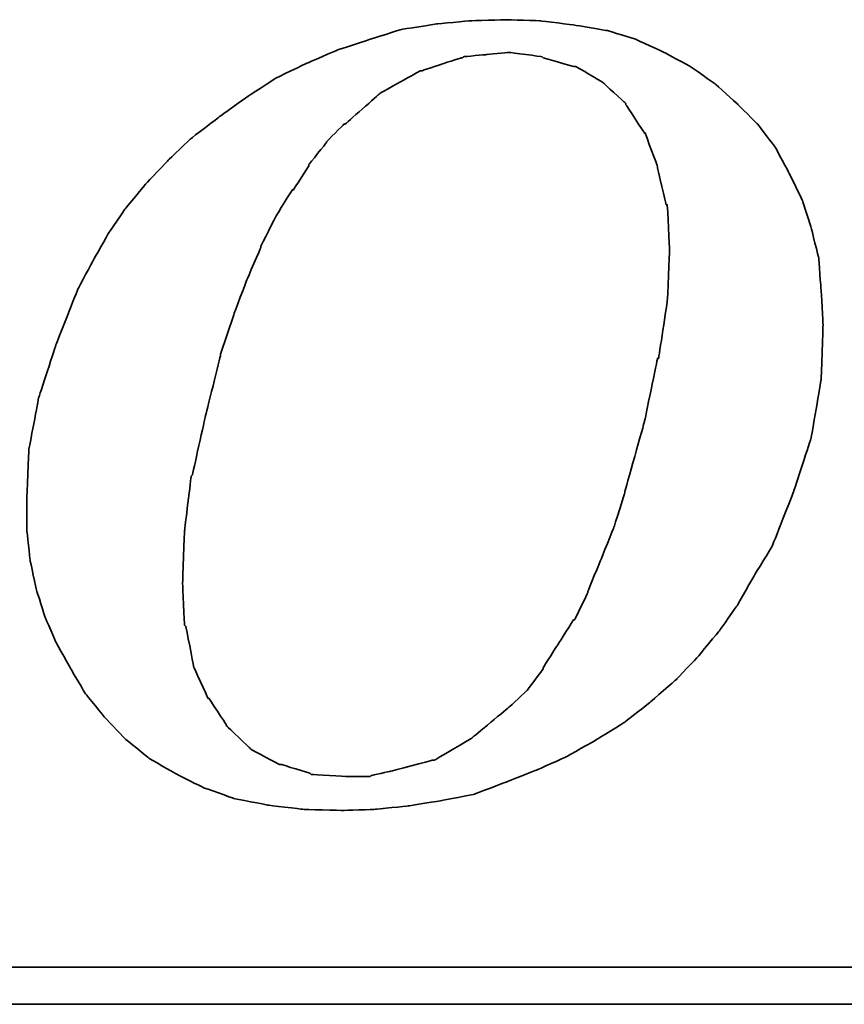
# Model space of a CAD drawing. Extents: x 123 to 490, y 236 to 967.
# Tile 42 of 48: x 421.11 to 425.49, y 870.83 to 876.06. Entities that reach past the tile are written whole.
import ezdxf

# ---------------------------------------------------------------- set-up
doc = ezdxf.new("R2010")
doc.units = 0
doc.header["$MEASUREMENT"] = 0
doc.layers.add('DIM', color=4, linetype='CONTINUOUS')
doc.layers.add('layer 1', color=7, linetype='CONTINUOUS')

# ---------------------------------------------------------------- blocks, each defined once
blk = doc.blocks.new('TBI MOTION logo(完整正式版)')
at = {"layer": 'layer 1', "color": 22, "lineweight": 35}
for points, knots in [([(35.79625, -6.98375), (35.79625, -6.98375), (36.23125, -7.43875), (36.23125, -7.43875), (36.23125, -7.43875), (36.23125, -7.43875), (36.75625, -7.87125), (36.75625, -7.87125), (36.75625, -7.87125), (36.75625, -7.87125), (37.33125, -8.20375), (37.33125, -8.20375), (37.33125, -8.20375), (37.33125, -8.20375), (37.95625, -8.51875), (37.95625, -8.51875), (37.95625, -8.51875), (37.95625, -8.51875), (38.62625, -8.75875), (38.62625, -8.75875), (38.62625, -8.75875), (38.62625, -8.75875), (39.37125, -8.90375), (39.37125, -8.90375), (39.37125, -8.90375), (39.37125, -8.90375), (40.14125, -8.99875), (40.14125, -8.99875), (40.14125, -8.99875), (40.14125, -8.99875), (41.02625, -9.02375), (41.02625, -9.02375), (41.02625, -9.02375), (41.02625, -9.02375), (41.74625, -8.99875), (41.74625, -8.99875), (41.74625, -8.99875), (41.74625, -8.99875), (42.46625, -8.92375), (42.46625, -8.92375), (42.46625, -8.92375), (42.46625, -8.92375), (43.21125, -8.80625), (43.21125, -8.80625), (43.21125, -8.80625), (43.21125, -8.80625), (43.93125, -8.66375), (43.93125, -8.66375), (43.93125, -8.66375), (43.93125, -8.66375), (44.62625, -8.39875), (44.62625, -8.39875), (44.62625, -8.39875), (44.62625, -8.39875), (45.29625, -8.13375), (45.29625, -8.13375), (45.29625, -8.13375), (45.29625, -8.13375), (45.94625, -7.84375), (45.94625, -7.84375), (45.94625, -7.84375), (45.94625, -7.84375), (46.61625, -7.46375), (46.61625, -7.46375), (46.61625, -7.46375), (46.61625, -7.46375), (47.24125, -7.07875), (47.24125, -7.07875), (47.24125, -7.07875), (47.24125, -7.07875), (47.81625, -6.62375), (47.81625, -6.62375), (47.81625, -6.62375), (47.81625, -6.62375), (48.36875, -6.14375), (48.36875, -6.14375), (48.36875, -6.14375), (48.36875, -6.14375), (48.84625, -5.64125), (48.84625, -5.64125), (48.84625, -5.64125), (48.84625, -5.64125), (49.32625, -5.06375), (49.32625, -5.06375), (49.32625, -5.06375), (49.32625, -5.06375), (49.71125, -4.51374), (49.71125, -4.51374), (49.71125, -4.51374), (49.71125, -4.51374), (50.09625, -3.83874), (50.09625, -3.83874), (50.09625, -3.83874), (50.09625, -3.83874), (50.48125, -3.21374), (50.48125, -3.21374), (50.48125, -3.21374), (50.48125, -3.21374), (50.96125, -1.99125), (50.96125, -1.99125), (50.96125, -1.99125), (50.96125, -1.99125), (51.34375, -0.81875), (51.34375, -0.81875), (51.34375, -0.81875), (51.34375, -0.81875), (51.56125, 0.45624), (51.56125, 0.45624), (51.56125, 0.45624), (51.56125, 0.45624), (51.60625, 1.67624), (51.60625, 1.67624), (51.60625, 1.67624), (51.60625, 1.67624), (51.56125, 2.44625), (51.56125, 2.44625), (51.56125, 2.44625), (51.56125, 2.44625), (51.51125, 3.14125), (51.51125, 3.14125), (51.51125, 3.14125), (51.51125, 3.14125), (51.34375, 3.81125), (51.34375, 3.81125), (51.34375, 3.81125), (51.34375, 3.81125), (51.15125, 4.41125), (51.15125, 4.41125), (51.15125, 4.41125), (51.15125, 4.41125), (50.86125, 5.01125), (50.86125, 5.01125), (50.86125, 5.01125), (50.86125, 5.01125), (50.55125, 5.58875), (50.55125, 5.58875), (50.55125, 5.58875), (50.55125, 5.58875), (50.16625, 6.09125), (50.16625, 6.09125), (50.16625, 6.09125), (50.16625, 6.09125), (49.71125, 6.54875), (49.71125, 6.54875), (49.71125, 6.54875), (49.71125, 6.54875), (49.23125, 6.98125), (49.23125, 6.98125), (49.23125, 6.98125), (49.23125, 6.98125), (48.67875, 7.36625), (48.67875, 7.36625), (48.67875, 7.36625), (48.67875, 7.36625), (48.10375, 7.67625), (48.10375, 7.67625), (48.10375, 7.67625), (48.10375, 7.67625), (47.48125, 7.96375), (47.48125, 7.96375), (47.48125, 7.96375), (47.48125, 7.96375), (46.85625, 8.15625), (46.85625, 8.15625), (46.85625, 8.15625), (46.85625, 8.15625), (46.13625, 8.27624), (46.13625, 8.27624), (46.13625, 8.27624), (46.13625, 8.27624), (45.39125, 8.37125), (45.39125, 8.37125), (45.39125, 8.37125), (45.39125, 8.37125), (44.62625, 8.39624), (44.62625, 8.39624), (44.62625, 8.39624), (44.62625, 8.39624), (43.83625, 8.37125), (43.83625, 8.37125), (43.83625, 8.37125), (43.83625, 8.37125), (43.09125, 8.30125), (43.09125, 8.30125), (43.09125, 8.30125), (43.09125, 8.30125), (42.32125, 8.18125), (42.32125, 8.18125), (42.32125, 8.18125), (42.32125, 8.18125), (41.62875, 7.96375), (41.62875, 7.96375), (41.62875, 7.96375), (41.62875, 7.96375), (40.90625, 7.72625), (40.90625, 7.72625), (40.90625, 7.72625), (40.90625, 7.72625), (40.23624, 7.43625), (40.23624, 7.43625), (40.23624, 7.43625), (40.23624, 7.43625), (39.54124, 7.10125), (39.54124, 7.10125), (39.54124, 7.10125), (39.54124, 7.10125), (38.91625, 6.69125), (38.91625, 6.69125), (38.91625, 6.69125), (38.91625, 6.69125), (38.31625, 6.26125), (38.31625, 6.26125), (38.31625, 6.26125), (38.31625, 6.26125), (37.69125, 5.78125), (37.69125, 5.78125), (37.69125, 5.78125), (37.69125, 5.78125), (37.18625, 5.30125), (37.18625, 5.30125), (37.18625, 5.30125), (37.18625, 5.30125), (36.70625, 4.79624), (36.70625, 4.79624), (36.70625, 4.79624), (36.70625, 4.79624), (36.23125, 4.22125), (36.23125, 4.22125), (36.23125, 4.22125), (36.23125, 4.22125), (35.87124, 3.69375), (35.87124, 3.69375), (35.87124, 3.69375), (35.87124, 3.69375), (35.53125, 3.09125), (35.53125, 3.09125), (35.53125, 3.09125), (35.53125, 3.09125), (35.19875, 2.47125), (35.19875, 2.47125), (35.19875, 2.47125), (35.19875, 2.47125), (34.71625, 1.24625), (34.71625, 1.24625), (34.71625, 1.24625), (34.71625, 1.24625), (34.33125, 0.06874), (34.33125, 0.06874), (34.33125, 0.06874), (34.33125, 0.06874), (34.11625, -1.07875), (34.11625, -1.07875), (34.11625, -1.07875), (34.11625, -1.07875), (34.07125, -2.15875), (34.07125, -2.15875), (34.07125, -2.15875), (34.07125, -2.15875), (34.07125, -2.85375), (34.07125, -2.85375), (34.07125, -2.85375), (34.07125, -2.85375), (34.14125, -3.50375), (34.14125, -3.50375), (34.14125, -3.50375), (34.14125, -3.50375), (34.28625, -4.17375), (34.28625, -4.17375), (34.28625, -4.17375), (34.28625, -4.17375), (34.47625, -4.77624), (34.47625, -4.77624), (34.47625, -4.77624), (34.47625, -4.77624), (34.71625, -5.32625), (34.71625, -5.32625), (34.71625, -5.32625), (34.71625, -5.32625), (35.05375, -5.92875), (35.05375, -5.92875), (35.05375, -5.92875), (35.05375, -5.92875), (35.36375, -6.45375), (35.36375, -6.45375), (35.36375, -6.45375), (35.36375, -6.45375), (35.79625, -6.98375), (35.79625, -6.98375)], [0, 0, 0, 0, 0.01388889, 0.01388889, 0.01388889, 0.0138889, 0.02777778, 0.02777778, 0.02777778, 0.02777779, 0.04166667, 0.04166667, 0.04166667, 0.04166668, 0.05555556, 0.05555556, 0.05555556, 0.05555557, 0.06944444, 0.06944444, 0.06944444, 0.06944445, 0.08333333, 0.08333333, 0.08333333, 0.08333334, 0.09722222, 0.09722222, 0.09722222, 0.09722223, 0.11111111, 0.11111111, 0.11111111, 0.11111112, 0.125, 0.125, 0.125, 0.12500001, 0.13888889, 0.13888889, 0.13888889, 0.1388889, 0.15277778, 0.15277778, 0.15277778, 0.15277779, 0.16666667, 0.16666667, 0.16666667, 0.16666668, 0.18055556, 0.18055556, 0.18055556, 0.18055557, 0.19444444, 0.19444444, 0.19444444, 0.19444445, 0.20833333, 0.20833333, 0.20833333, 0.20833334, 0.22222222, 0.22222222, 0.22222222, 0.22222223, 0.23611111, 0.23611111, 0.23611111, 0.23611112, 0.25, 0.25, 0.25, 0.25000001, 0.26388889, 0.26388889, 0.26388889, 0.2638889, 0.27777778, 0.27777778, 0.27777778, 0.27777779, 0.29166667, 0.29166667, 0.29166667, 0.29166668, 0.30555556, 0.30555556, 0.30555556, 0.30555557, 0.31944444, 0.31944444, 0.31944444, 0.31944445, 0.33333333, 0.33333333, 0.33333333, 0.33333334, 0.34722222, 0.34722222, 0.34722222, 0.34722223, 0.36111111, 0.36111111, 0.36111111, 0.36111112, 0.375, 0.375, 0.375, 0.37500001, 0.38888889, 0.38888889, 0.38888889, 0.3888889, 0.40277778, 0.40277778, 0.40277778, 0.40277779, 0.41666667, 0.41666667, 0.41666667, 0.41666668, 0.43055556, 0.43055556, 0.43055556, 0.43055557, 0.44444444, 0.44444444, 0.44444444, 0.44444445, 0.45833333, 0.45833333, 0.45833333, 0.45833334, 0.47222222, 0.47222222, 0.47222222, 0.47222223, 0.48611111, 0.48611111, 0.48611111, 0.48611112, 0.5, 0.5, 0.5, 0.50000001, 0.51388889, 0.51388889, 0.51388889, 0.5138889, 0.52777778, 0.52777778, 0.52777778, 0.52777779, 0.54166667, 0.54166667, 0.54166667, 0.54166668, 0.55555556, 0.55555556, 0.55555556, 0.55555557, 0.56944444, 0.56944444, 0.56944444, 0.56944445, 0.58333333, 0.58333333, 0.58333333, 0.58333334, 0.59722222, 0.59722222, 0.59722222, 0.59722223, 0.61111111, 0.61111111, 0.61111111, 0.61111112, 0.625, 0.625, 0.625, 0.62500001, 0.63888889, 0.63888889, 0.63888889, 0.6388889, 0.65277778, 0.65277778, 0.65277778, 0.65277779, 0.66666667, 0.66666667, 0.66666667, 0.66666668, 0.68055556, 0.68055556, 0.68055556, 0.68055557, 0.69444444, 0.69444444, 0.69444444, 0.69444445, 0.70833333, 0.70833333, 0.70833333, 0.70833334, 0.72222222, 0.72222222, 0.72222222, 0.72222223, 0.73611111, 0.73611111, 0.73611111, 0.73611112, 0.75, 0.75, 0.75, 0.75000001, 0.76388889, 0.76388889, 0.76388889, 0.7638889, 0.77777778, 0.77777778, 0.77777778, 0.77777779, 0.79166667, 0.79166667, 0.79166667, 0.79166668, 0.80555556, 0.80555556, 0.80555556, 0.80555557, 0.81944444, 0.81944444, 0.81944444, 0.81944445, 0.83333333, 0.83333333, 0.83333333, 0.83333334, 0.84722222, 0.84722222, 0.84722222, 0.84722223, 0.86111111, 0.86111111, 0.86111111, 0.86111112, 0.875, 0.875, 0.875, 0.87500001, 0.88888889, 0.88888889, 0.88888889, 0.8888889, 0.90277778, 0.90277778, 0.90277778, 0.90277779, 0.91666667, 0.91666667, 0.91666667, 0.91666668, 0.93055556, 0.93055556, 0.93055556, 0.93055557, 0.94444444, 0.94444444, 0.94444444, 0.94444445, 0.95833333, 0.95833333, 0.95833333, 0.95833334, 0.97222222, 0.97222222, 0.97222222, 0.97222223, 0.98611111, 0.98611111, 0.98611111, 0.98611112, 1, 1, 1, 1]), ([(38.33875, 1.03124), (38.33875, 1.03124), (38.62625, 1.89625), (38.62625, 1.89625), (38.62625, 1.89625), (38.62625, 1.89625), (38.91625, 2.66375), (38.91625, 2.66375), (38.91625, 2.66375), (38.91625, 2.66375), (39.22625, 3.38125), (39.22625, 3.38125), (39.22625, 3.38125), (39.22625, 3.38125), (39.22625, 3.40624), (39.22625, 3.40624), (39.22625, 3.40624), (39.22625, 3.40624), (39.56124, 4.07624), (39.56124, 4.07624), (39.56124, 4.07624), (39.56124, 4.07624), (39.92125, 4.65125), (39.92125, 4.65125), (39.92125, 4.65125), (39.92125, 4.65125), (39.94625, 4.65125), (39.94625, 4.65125), (39.94625, 4.65125), (39.94625, 4.65125), (40.28125, 5.17875), (40.28125, 5.17875), (40.28125, 5.17875), (40.28125, 5.17875), (40.28125, 5.20375), (40.28125, 5.20375), (40.28125, 5.20375), (40.28125, 5.20375), (40.66875, 5.68625), (40.66875, 5.68625), (40.66875, 5.68625), (40.66875, 5.68625), (40.66875, 5.70625), (40.66875, 5.70625), (40.66875, 5.70625), (40.66875, 5.70625), (41.05124, 6.09125), (41.05124, 6.09125), (41.05124, 6.09125), (41.05124, 6.09125), (41.07625, 6.09125), (41.07625, 6.09125), (41.07625, 6.09125), (41.07625, 6.09125), (41.84125, 6.76625), (41.84125, 6.76625), (41.84125, 6.76625), (41.84125, 6.76625), (41.86625, 6.78625), (41.86625, 6.78625), (41.86625, 6.78625), (41.86625, 6.78625), (42.73125, 7.26624), (42.73125, 7.26624), (42.73125, 7.26624), (42.73125, 7.26624), (42.75625, 7.26624), (42.75625, 7.26624), (42.75625, 7.26624), (42.75625, 7.26624), (43.18625, 7.41125), (43.18625, 7.41125), (43.18625, 7.41125), (43.18625, 7.41125), (43.64125, 7.55625), (43.64125, 7.55625), (43.64125, 7.55625), (43.64125, 7.55625), (43.66625, 7.55625), (43.66625, 7.55625), (43.66625, 7.55625), (43.66625, 7.55625), (43.69125, 7.58124), (43.69125, 7.58124), (43.69125, 7.58124), (43.69125, 7.58124), (44.19125, 7.62625), (44.19125, 7.62625), (44.19125, 7.62625), (44.19125, 7.62625), (44.67125, 7.67625), (44.67125, 7.67625), (44.67125, 7.67625), (44.67125, 7.67625), (44.69625, 7.67625), (44.69625, 7.67625), (44.69625, 7.67625), (44.69625, 7.67625), (45.41875, 7.58124), (45.41875, 7.58124), (45.41875, 7.58124), (45.41875, 7.58124), (45.44125, 7.55625), (45.44125, 7.55625), (45.44125, 7.55625), (45.44125, 7.55625), (46.11125, 7.36625), (46.11125, 7.36625), (46.11125, 7.36625), (46.11125, 7.36625), (46.13625, 7.36625), (46.13625, 7.36625), (46.13625, 7.36625), (46.13625, 7.36625), (46.15875, 7.36625), (46.15875, 7.36625), (46.15875, 7.36625), (46.15875, 7.36625), (46.73625, 7.02624), (46.73625, 7.02624), (46.73625, 7.02624), (46.73625, 7.02624), (46.76125, 7.00624), (46.76125, 7.00624), (46.76125, 7.00624), (46.76125, 7.00624), (47.24125, 6.57124), (47.24125, 6.57124), (47.24125, 6.57124), (47.24125, 6.57124), (47.26625, 6.54875), (47.26625, 6.54875), (47.26625, 6.54875), (47.26625, 6.54875), (47.26625, 6.52375), (47.26625, 6.52375), (47.26625, 6.52375), (47.26625, 6.52375), (47.67375, 5.89875), (47.67375, 5.89875), (47.67375, 5.89875), (47.67375, 5.89875), (47.69625, 5.89875), (47.69625, 5.89875), (47.69625, 5.89875), (47.69625, 5.89875), (47.69625, 5.87625), (47.69625, 5.87625), (47.69625, 5.87625), (47.69625, 5.87625), (47.96125, 5.15625), (47.96125, 5.15625), (47.96125, 5.15625), (47.96125, 5.15625), (47.96125, 5.13125), (47.96125, 5.13125), (47.96125, 5.13125), (47.96125, 5.13125), (48.15125, 4.31875), (48.15125, 4.31875), (48.15125, 4.31875), (48.15125, 4.31875), (48.17625, 4.31875), (48.17625, 4.31875), (48.17625, 4.31875), (48.17625, 4.31875), (48.17625, 4.29125), (48.17625, 4.29125), (48.17625, 4.29125), (48.17625, 4.29125), (48.22625, 3.33125), (48.22625, 3.33125), (48.22625, 3.33125), (48.22625, 3.33125), (48.22625, 3.30875), (48.22625, 3.30875), (48.22625, 3.30875), (48.22625, 3.30875), (48.17625, 2.20624), (48.17625, 2.20624), (48.17625, 2.20624), (48.17625, 2.20624), (48.17625, 2.18124), (48.17625, 2.18124), (48.17625, 2.18124), (48.17625, 2.18124), (47.98375, 0.93624), (47.98375, 0.93624), (47.98375, 0.93624), (47.98375, 0.93624), (47.96125, 0.93624), (47.96125, 0.93624), (47.96125, 0.93624), (47.96125, 0.93624), (47.67375, -0.45874), (47.67375, -0.45874), (47.67375, -0.45874), (47.67375, -0.45874), (47.24125, -1.99125), (47.24125, -1.99125), (47.24125, -1.99125), (47.24125, -1.99125), (47.24125, -2.01874), (47.24125, -2.01874), (47.24125, -2.01874), (47.24125, -2.01874), (47.00125, -2.78375), (47.00125, -2.78375), (47.00125, -2.78375), (47.00125, -2.78375), (46.71125, -3.50375), (46.71125, -3.50375), (46.71125, -3.50375), (46.71125, -3.50375), (46.42625, -4.19875), (46.42625, -4.19875), (46.42625, -4.19875), (46.42625, -4.19875), (46.42625, -4.22375), (46.42625, -4.22375), (46.42625, -4.22375), (46.42625, -4.22375), (46.13625, -4.82374), (46.13625, -4.82374), (46.13625, -4.82374), (46.13625, -4.82374), (46.11125, -4.82374), (46.11125, -4.82374), (46.11125, -4.82374), (46.11125, -4.82374), (45.77625, -5.35125), (45.77625, -5.35125), (45.77625, -5.35125), (45.77625, -5.35125), (45.44125, -5.87875), (45.44125, -5.87875), (45.44125, -5.87875), (45.44125, -5.87875), (45.44125, -5.90375), (45.44125, -5.90375), (45.44125, -5.90375), (45.44125, -5.90375), (45.10625, -6.35875), (45.10625, -6.35875), (45.10625, -6.35875), (45.10625, -6.35875), (45.08125, -6.38375), (45.08125, -6.38375), (45.08125, -6.38375), (45.08125, -6.38375), (44.69625, -6.74375), (44.69625, -6.74375), (44.69625, -6.74375), (44.69625, -6.74375), (43.88375, -7.41625), (43.88375, -7.41625), (43.88375, -7.41625), (43.88375, -7.41625), (43.85625, -7.43875), (43.85625, -7.43875), (43.85625, -7.43875), (43.85625, -7.43875), (43.04125, -7.91875), (43.04125, -7.91875), (43.04125, -7.91875), (43.04125, -7.91875), (43.01625, -7.91875), (43.01625, -7.91875), (43.01625, -7.91875), (43.01625, -7.91875), (42.99625, -7.91875), (42.99625, -7.91875), (42.99625, -7.91875), (42.99625, -7.91875), (42.08125, -8.15875), (42.08125, -8.15875), (42.08125, -8.15875), (42.08125, -8.15875), (41.65125, -8.25625), (41.65125, -8.25625), (41.65125, -8.25625), (41.65125, -8.25625), (41.62875, -8.27875), (41.62875, -8.27875), (41.62875, -8.27875), (41.62875, -8.27875), (41.60125, -8.27875), (41.60125, -8.27875), (41.60125, -8.27875), (41.60125, -8.27875), (41.12125, -8.27875), (41.12125, -8.27875), (41.12125, -8.27875), (41.12125, -8.27875), (40.35624, -8.23125), (40.35624, -8.23125), (40.35624, -8.23125), (40.35624, -8.23125), (40.33125, -8.23125), (40.33125, -8.23125), (40.33125, -8.23125), (40.33125, -8.23125), (40.30625, -8.20375), (40.30625, -8.20375), (40.30625, -8.20375), (40.30625, -8.20375), (39.68375, -8.01375), (39.68375, -8.01375), (39.68375, -8.01375), (39.68375, -8.01375), (39.66124, -8.01375), (39.66124, -8.01375), (39.66124, -8.01375), (39.66124, -8.01375), (39.63625, -8.01375), (39.63625, -8.01375), (39.63625, -8.01375), (39.63625, -8.01375), (39.01125, -7.67875), (39.01125, -7.67875), (39.01125, -7.67875), (39.01125, -7.67875), (38.98875, -7.65375), (38.98875, -7.65375), (38.98875, -7.65375), (38.98875, -7.65375), (38.48625, -7.17375), (38.48625, -7.17375), (38.48625, -7.17375), (38.48625, -7.17375), (38.45875, -7.14875), (38.45875, -7.14875), (38.45875, -7.14875), (38.45875, -7.14875), (38.45875, -7.12875), (38.45875, -7.12875), (38.45875, -7.12875), (38.45875, -7.12875), (38.07625, -6.54875), (38.07625, -6.54875), (38.07625, -6.54875), (38.07625, -6.54875), (38.05125, -6.54875), (38.05125, -6.54875), (38.05125, -6.54875), (38.05125, -6.54875), (38.05125, -6.52875), (38.05125, -6.52875), (38.05125, -6.52875), (38.05125, -6.52875), (37.74125, -5.85375), (37.74125, -5.85375), (37.74125, -5.85375), (37.74125, -5.85375), (37.74125, -5.82875), (37.74125, -5.82875), (37.74125, -5.82875), (37.74125, -5.82875), (37.57375, -4.96875), (37.57375, -4.96875), (37.57375, -4.96875), (37.57375, -4.96875), (37.54625, -4.94375), (37.54625, -4.94375), (37.54625, -4.94375), (37.54625, -4.94375), (37.50125, -4.03375), (37.50125, -4.03375), (37.50125, -4.03375), (37.50125, -4.03375), (37.50125, -4.00875), (37.50125, -4.00875), (37.50125, -4.00875), (37.50125, -4.00875), (37.54625, -2.85375), (37.54625, -2.85375), (37.54625, -2.85375), (37.54625, -2.85375), (37.69125, -1.65875), (37.69125, -1.65875), (37.69125, -1.65875), (37.69125, -1.65875), (37.71624, -1.63375), (37.71624, -1.63375), (37.71624, -1.63375), (37.71624, -1.63375), (38.00375, -0.33875), (38.00375, -0.33875), (38.00375, -0.33875), (38.00375, -0.33875), (38.33875, 1.00624), (38.33875, 1.00624), (38.33875, 1.00624), (38.33875, 1.00624), (38.33875, 1.03124), (38.33875, 1.03124)], [0, 0, 0, 0, 0.01010101, 0.01010101, 0.01010101, 0.01010102, 0.02020202, 0.02020202, 0.02020202, 0.02020203, 0.03030303, 0.03030303, 0.03030303, 0.03030304, 0.04040404, 0.04040404, 0.04040404, 0.04040405, 0.05050505, 0.05050505, 0.05050505, 0.05050506, 0.06060606, 0.06060606, 0.06060606, 0.06060607, 0.07070707, 0.07070707, 0.07070707, 0.07070708, 0.08080808, 0.08080808, 0.08080808, 0.08080809, 0.09090909, 0.09090909, 0.09090909, 0.0909091, 0.1010101, 0.1010101, 0.1010101, 0.10101011, 0.11111111, 0.11111111, 0.11111111, 0.11111112, 0.12121212, 0.12121212, 0.12121212, 0.12121213, 0.13131313, 0.13131313, 0.13131313, 0.13131314, 0.14141414, 0.14141414, 0.14141414, 0.14141415, 0.15151515, 0.15151515, 0.15151515, 0.15151516, 0.16161616, 0.16161616, 0.16161616, 0.16161617, 0.17171717, 0.17171717, 0.17171717, 0.17171718, 0.18181818, 0.18181818, 0.18181818, 0.18181819, 0.19191919, 0.19191919, 0.19191919, 0.1919192, 0.2020202, 0.2020202, 0.2020202, 0.20202021, 0.21212121, 0.21212121, 0.21212121, 0.21212122, 0.22222222, 0.22222222, 0.22222222, 0.22222223, 0.23232323, 0.23232323, 0.23232323, 0.23232324, 0.24242424, 0.24242424, 0.24242424, 0.24242425, 0.25252525, 0.25252525, 0.25252525, 0.25252526, 0.26262626, 0.26262626, 0.26262626, 0.26262627, 0.27272727, 0.27272727, 0.27272727, 0.27272728, 0.28282828, 0.28282828, 0.28282828, 0.28282829, 0.29292929, 0.29292929, 0.29292929, 0.2929293, 0.3030303, 0.3030303, 0.3030303, 0.30303031, 0.31313131, 0.31313131, 0.31313131, 0.31313132, 0.32323232, 0.32323232, 0.32323232, 0.32323233, 0.33333333, 0.33333333, 0.33333333, 0.33333334, 0.34343434, 0.34343434, 0.34343434, 0.34343435, 0.35353535, 0.35353535, 0.35353535, 0.35353536, 0.36363636, 0.36363636, 0.36363636, 0.36363637, 0.37373737, 0.37373737, 0.37373737, 0.37373738, 0.38383838, 0.38383838, 0.38383838, 0.38383839, 0.39393939, 0.39393939, 0.39393939, 0.3939394, 0.4040404, 0.4040404, 0.4040404, 0.40404041, 0.41414141, 0.41414141, 0.41414141, 0.41414142, 0.42424242, 0.42424242, 0.42424242, 0.42424243, 0.43434343, 0.43434343, 0.43434343, 0.43434344, 0.44444444, 0.44444444, 0.44444444, 0.44444445, 0.45454545, 0.45454545, 0.45454545, 0.45454546, 0.46464646, 0.46464646, 0.46464646, 0.46464647, 0.47474747, 0.47474747, 0.47474747, 0.47474748, 0.48484848, 0.48484848, 0.48484848, 0.48484849, 0.49494949, 0.49494949, 0.49494949, 0.4949495, 0.50505051, 0.50505051, 0.50505051, 0.50505052, 0.51515152, 0.51515152, 0.51515152, 0.51515153, 0.52525253, 0.52525253, 0.52525253, 0.52525254, 0.53535354, 0.53535354, 0.53535354, 0.53535355, 0.54545455, 0.54545455, 0.54545455, 0.54545456, 0.55555556, 0.55555556, 0.55555556, 0.55555557, 0.56565657, 0.56565657, 0.56565657, 0.56565658, 0.57575758, 0.57575758, 0.57575758, 0.57575759, 0.58585859, 0.58585859, 0.58585859, 0.5858586, 0.5959596, 0.5959596, 0.5959596, 0.59595961, 0.60606061, 0.60606061, 0.60606061, 0.60606062, 0.61616162, 0.61616162, 0.61616162, 0.61616163, 0.62626263, 0.62626263, 0.62626263, 0.62626264, 0.63636364, 0.63636364, 0.63636364, 0.63636365, 0.64646465, 0.64646465, 0.64646465, 0.64646466, 0.65656566, 0.65656566, 0.65656566, 0.65656567, 0.66666667, 0.66666667, 0.66666667, 0.66666668, 0.67676768, 0.67676768, 0.67676768, 0.67676769, 0.68686869, 0.68686869, 0.68686869, 0.6868687, 0.6969697, 0.6969697, 0.6969697, 0.69696971, 0.70707071, 0.70707071, 0.70707071, 0.70707072, 0.71717172, 0.71717172, 0.71717172, 0.71717173, 0.72727273, 0.72727273, 0.72727273, 0.72727274, 0.73737374, 0.73737374, 0.73737374, 0.73737375, 0.74747475, 0.74747475, 0.74747475, 0.74747476, 0.75757576, 0.75757576, 0.75757576, 0.75757577, 0.76767677, 0.76767677, 0.76767677, 0.76767678, 0.77777778, 0.77777778, 0.77777778, 0.77777779, 0.78787879, 0.78787879, 0.78787879, 0.7878788, 0.7979798, 0.7979798, 0.7979798, 0.79797981, 0.80808081, 0.80808081, 0.80808081, 0.80808082, 0.81818182, 0.81818182, 0.81818182, 0.81818183, 0.82828283, 0.82828283, 0.82828283, 0.82828284, 0.83838384, 0.83838384, 0.83838384, 0.83838385, 0.84848485, 0.84848485, 0.84848485, 0.84848486, 0.85858586, 0.85858586, 0.85858586, 0.85858587, 0.86868687, 0.86868687, 0.86868687, 0.86868688, 0.87878788, 0.87878788, 0.87878788, 0.87878789, 0.88888889, 0.88888889, 0.88888889, 0.8888889, 0.8989899, 0.8989899, 0.8989899, 0.89898991, 0.90909091, 0.90909091, 0.90909091, 0.90909092, 0.91919192, 0.91919192, 0.91919192, 0.91919193, 0.92929293, 0.92929293, 0.92929293, 0.92929294, 0.93939394, 0.93939394, 0.93939394, 0.93939395, 0.94949495, 0.94949495, 0.94949495, 0.94949496, 0.95959596, 0.95959596, 0.95959596, 0.95959597, 0.96969697, 0.96969697, 0.96969697, 0.96969698, 0.97979798, 0.97979798, 0.97979798, 0.97979799, 0.98989899, 0.98989899, 0.98989899, 0.989899, 1, 1, 1, 1]), ([(75.90875, -9.47875), (75.90875, -9.47875), (75.90875, -12.28625), (75.90875, -12.28625), (75.90875, -12.28625), (75.90875, -12.28625), (75.90875, -12.47875), (75.90875, -12.47875), (75.90875, -12.47875), (75.90875, -12.47875), (75.71625, -12.47875), (75.71625, -12.47875), (75.71625, -12.47875), (75.71625, -12.47875), (-88.32875, -12.47875), (-88.32875, -12.47875), (-88.32875, -12.47875), (-88.32875, -12.47875), (-88.32875, -13.29375), (-88.32875, -13.29375), (-88.32875, -13.29375), (-88.32875, -13.29375), (82.89125, -13.29375), (82.89125, -13.29375), (82.89125, -13.29375), (82.89125, -13.29375), (75.90875, -9.47875), (75.90875, -9.47875)], [0, 0, 0, 0, 0.14285714, 0.14285714, 0.14285714, 0.14285715, 0.28571429, 0.28571429, 0.28571429, 0.2857143, 0.42857143, 0.42857143, 0.42857143, 0.42857144, 0.57142857, 0.57142857, 0.57142857, 0.57142858, 0.71428571, 0.71428571, 0.71428571, 0.71428572, 0.85714286, 0.85714286, 0.85714286, 0.85714287, 1, 1, 1, 1])]:
    blk.add_open_spline(points, degree=3, knots=knots, dxfattribs=at)

msp = doc.modelspace()

# ---------------------------------------------------------------- block references
at = {"layer": 'DIM', "color": 0, "xscale": 0.2409743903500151, "yscale": 0.2409743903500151, "zscale": 0.2409743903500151}
msp.add_blockref('TBI MOTION logo(完整正式版)', (412.9398, 874.0363), dxfattribs=at)

doc.saveas('drawing.dxf')
